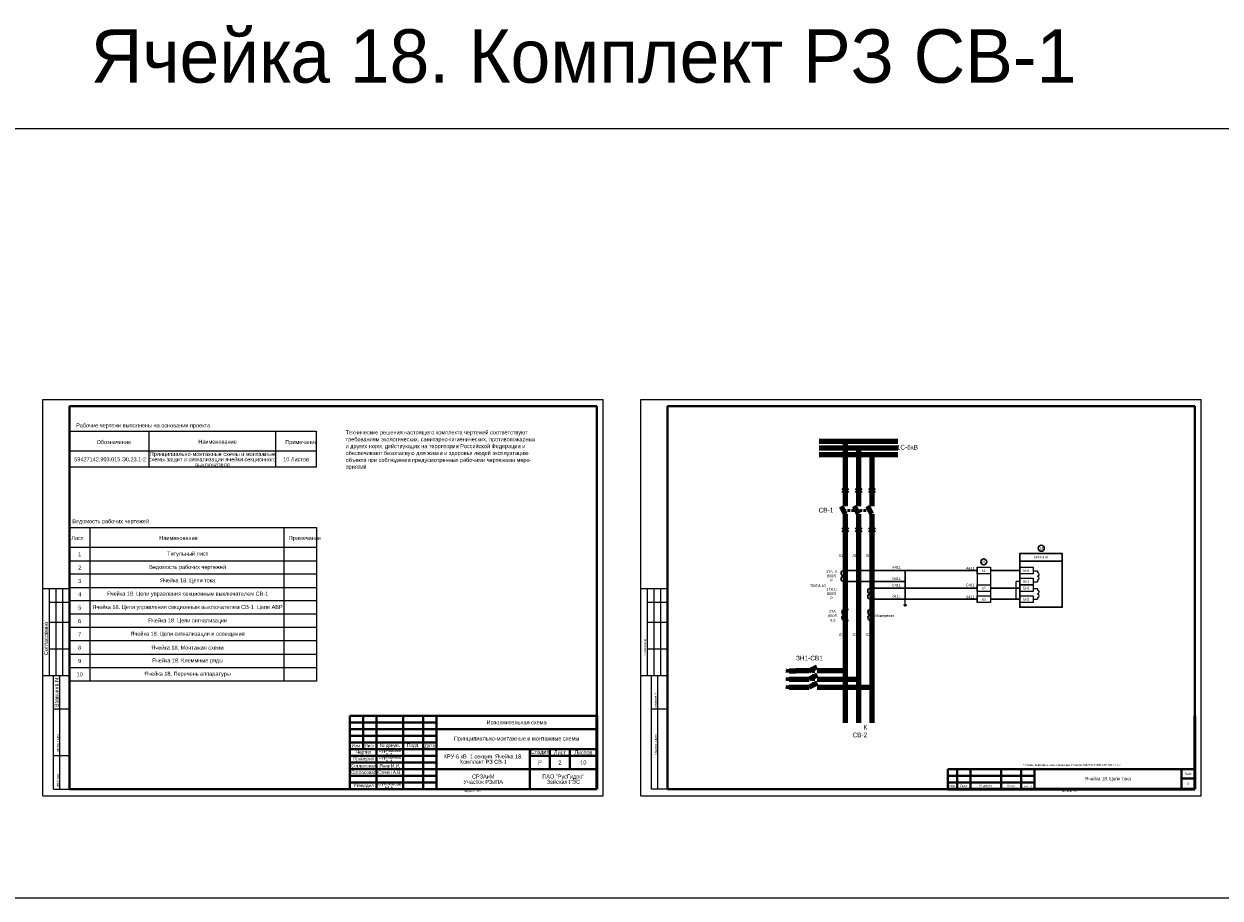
# Model space of a CAD drawing. Header units: millimetres. Extents: x 7700 to 12777, y -2533 to 2568.
# Tile 32 of 74: x 8230 to 9127, y -224 to 430. Entities that reach past the tile are written whole.
import ezdxf

# ---------------------------------------------------------------- set-up
doc = ezdxf.new("R2010")
doc.units = ezdxf.units.MM
doc.linetypes.add('JIS_02_2.0', pattern=[3, 2, -1])
doc.layers.add('основная 0.5', color=7, linetype='Continuous', lineweight=50)
doc.layers.add('тонкая 0.25', color=7, linetype='Continuous', lineweight=25)
doc.styles.add('SIMPLEX', font='txt', dxfattribs={"height": 5})

msp = doc.modelspace()

# ---------------------------------------------------------------- linework, layer by layer
for p, q in [((8244.44, -147.87), (8244.44, 149.18)), ((8244.44, 149.18), (8664.45, 149.18)), ((8244.44, -147.87), (8244.44, 149.18)), ((8664.45, -147.87), (8664.45, 149.18)), ((8664.45, -147.87), (8664.45, 149.18)), ((8692.56, -147.87), (8692.56, 149.18)), ((8692.56, 149.18), (9112.57, 149.18)), ((8692.56, -147.87), (8692.56, 149.18)), ((9112.57, -147.87), (9112.57, 149.18)), ((9112.57, -147.87), (9112.57, 149.18)), ((8944.57, 23.48), (8944.57, -3.01)), ((8954.57, 23.48), (8954.57, -3.01)), ((8986.48, 20.81), (8989.85, 20.81)), ((8989.85, 20.81), (8989.85, 19.56)), ((8973.77, -0.51), (8973.77, 12.79)), ((8976.48, 12.79), (8973.77, 12.79)), ((8986.48, 12.62), (8989.85, 12.62)), ((8989.85, 13.87), (8989.85, 12.62)), ((8264.44, 7.37), (8244.44, 7.37)), ((8249.44, -57.63), (8249.44, 7.37)), ((8254.44, -57.63), (8254.44, 7.37)), ((8259.44, -57.63), (8259.44, 7.37)), ((8712.56, 7.37), (8692.56, 7.37)), ((8697.56, -57.63), (8697.56, 7.37)), ((8702.56, -57.63), (8702.56, 7.37)), ((8707.56, -57.63), (8707.56, 7.37)), ((8986.48, 7.62), (8989.85, 7.62)), ((8989.85, 7.62), (8989.85, 6.37)), ((8989.85, 0.69), (8989.85, -0.41)), ((8249.44, -2.63), (8264.44, -2.63)), ((8697.56, -2.63), (8712.56, -2.63)), ((8889.31, -4.81), (8891.81, -4.81)), ((8889.81, -5.31), (8891.31, -5.31)), ((8890.31, -5.53), (8890.56, -5.78)), ((8890.31, -5.53), (8890.81, -5.53)), ((8890.56, -4.53), (8890.56, -0.51)), ((8890.81, -5.53), (8890.56, -5.78)), ((8986.48, -0.41), (8989.85, -0.41)), ((8249.44, -17.63), (8264.44, -17.63)), ((8697.56, -17.63), (8712.56, -17.63)), ((8249.44, -37.63), (8264.44, -37.63)), ((8697.56, -37.63), (8712.56, -37.63)), ((8244.44, -57.63), (8264.44, -57.63)), ((8252.44, -142.82), (8252.44, -57.63)), ((8257.31, -142.82), (8257.31, -57.63)), ((8692.56, -57.63), (8712.56, -57.63)), ((8700.56, -142.82), (8700.56, -57.63)), ((8705.43, -142.82), (8705.43, -57.63)), ((8252.44, -82.63), (8264.44, -82.63)), ((8700.56, -82.63), (8712.56, -82.63)), ((8252.44, -117.63), (8264.44, -117.63)), ((8252.44, -142.82), (8264.44, -142.82)), ((8712.56, -142.82), (8700.56, -142.82)), ((8244.44, -147.87), (8664.45, -147.87)), ((8692.56, -147.87), (9112.57, -147.87))]:
    msp.add_line(p, q)
at = {"lineweight": 40}
for p, q in [((8264.44, 144.18), (8659.54, 144.18)), ((8659.54, 144.18), (8659.54, -142.82)), ((8712.56, 144.18), (9107.65, 144.18)), ((9107.65, 144.18), (9107.65, -142.82)), ((8474.54, -107.82), (8539.54, -107.82)), ((8474.54, -117.83), (8539.54, -117.83)), ((8474.54, -122.83), (8539.54, -122.83)), ((8474.54, -127.83), (8539.54, -127.83)), ((8474.54, -132.83), (8539.54, -132.83)), ((8922.65, -127.83), (8987.65, -127.83)), ((8922.65, -132.83), (8987.65, -132.83)), ((9097.65, -127.82), (9097.65, -142.82)), ((8264.44, -142.82), (8659.54, -142.82)), ((8474.54, -137.83), (8539.54, -137.83)), ((8712.56, -142.82), (9107.65, -142.82)), ((8922.65, -137.83), (8987.65, -137.83)), ((9097.65, -134.82), (9107.65, -134.82))]:
    msp.add_line(p, q, dxfattribs=at)
at = {"linetype": 'Continuous', "lineweight": 40}
for p, q in [((8264.44, 144.18), (8264.44, -142.82)), ((8712.56, 144.18), (8712.56, -142.82))]:
    msp.add_line(p, q, dxfattribs=at)
at = {"linetype": 'Continuous'}
for p, q in [((8264.45, 125.27), (8449.45, 125.27)), ((8324.17, 98.27), (8324.17, 125.27)), ((8419.19, 98.27), (8419.19, 125.27)), ((8449.45, 125.27), (8449.45, 98.27)), ((8449.45, 110.27), (8264.45, 110.27)), ((8449.45, 98.27), (8264.45, 98.27)), ((8264.7, 53.19), (8449.7, 53.19)), ((8279.88, 53.19), (8279.88, -61.81)), ((8425.15, 53.19), (8425.15, -61.81)), ((8425.15, 53.19), (8425.15, 26.18)), ((8449.7, 53.19), (8449.7, -1.81)), ((8449.7, 38.19), (8264.44, 38.19)), ((8264.7, 28.19), (8449.7, 28.19)), ((8449.7, 18.19), (8264.44, 18.19)), ((8449.7, 18.19), (8449.7, -61.81)), ((8264.44, 8.19), (8449.7, 8.19)), ((8264.44, -1.81), (8264.44, -21.81)), ((8449.7, -1.81), (8264.44, -1.81)), ((8712.56, -1.81), (8712.56, -21.81)), ((8449.7, -11.81), (8264.44, -11.81)), ((8449.7, -21.81), (8264.44, -21.81)), ((8449.7, -31.81), (8264.44, -31.81)), ((8264.44, -41.81), (8264.44, -61.81)), ((8449.7, -41.81), (8264.44, -41.81)), ((8712.56, -41.81), (8712.56, -61.81)), ((8449.7, -51.81), (8264.44, -51.81)), ((8449.7, -61.81), (8264.44, -61.81))]:
    msp.add_line(p, q, dxfattribs=at)
at = {"color": 40, "lineweight": 100, "true_color": 0xf8d731}
for p, q in [((8826.29, 117.77), (8885.27, 117.78)), ((8845.78, 117.77), (8845.78, 69.17)), ((8842.77, 69.17), (8845.78, 63.17)), ((8845.77, 63.18), (8845.77, -93.18)), ((8803.24, -53.42), (8803.24, -54.92)), ((8803.74, -52.92), (8803.74, -55.42)), ((8818.81, -54.17), (8824.81, -51.17)), ((8802.74, -53.92), (8802.49, -54.17)), ((8802.74, -54.42), (8802.49, -54.17)), ((8802.74, -53.92), (8802.74, -54.42)), ((8803.75, -54.17), (8808.81, -54.17)), ((8818.81, -54.17), (8808.81, -54.17)), ((8845.77, -54.17), (8824.81, -54.17))]:
    msp.add_line(p, q, dxfattribs=at)
at = {"color": 3, "lineweight": 100}
for p, q in [((8826.29, 112.77), (8885.27, 112.77)), ((8855.78, 112.77), (8855.78, 69.17)), ((8855.77, 63.17), (8852.77, 69.17)), ((8855.77, 63.17), (8855.77, -93.18)), ((8802.74, -60.05), (8802.49, -60.3)), ((8802.74, -60.55), (8802.49, -60.3)), ((8802.74, -60.05), (8802.74, -60.55)), ((8803.24, -59.55), (8803.24, -61.05)), ((8803.74, -59.05), (8803.74, -61.55)), ((8803.75, -60.3), (8808.81, -60.3)), ((8808.81, -60.3), (8818.81, -60.3)), ((8824.81, -57.29), (8818.81, -60.29)), ((8824.81, -60.3), (8855.77, -60.3))]:
    msp.add_line(p, q, dxfattribs=at)
at = {"color": 1, "lineweight": 100}
for p, q in [((8826.29, 107.77), (8885.27, 107.79)), ((8865.77, 107.78), (8865.77, 69.17)), ((8865.8, 63.17), (8862.77, 69.17)), ((8865.77, 63.22), (8865.77, -93.18)), ((8865.77, 63.17), (8865.77, 51.47)), ((8802.74, -66.05), (8802.49, -66.3)), ((8802.74, -66.55), (8802.49, -66.3)), ((8802.74, -66.05), (8802.74, -66.55)), ((8803.24, -65.55), (8803.24, -67.05)), ((8803.74, -65.05), (8803.74, -67.55)), ((8803.75, -66.3), (8808.81, -66.3)), ((8808.81, -66.3), (8818.81, -66.3)), ((8824.81, -63.29), (8818.81, -66.32)), ((8824.81, -66.3), (8865.78, -66.3))]:
    msp.add_line(p, q, dxfattribs=at)
at = {"lineweight": 50}
for p, q in [((8843.72, 81.1), (8845.78, 83.07)), ((8843.72, 79.21), (8845.78, 81.17)), ((8845.78, 83.07), (8847.84, 81.1)), ((8845.78, 81.17), (8847.84, 79.21)), ((8853.72, 81.1), (8855.78, 83.07)), ((8853.72, 79.21), (8855.78, 81.17)), ((8855.78, 83.07), (8857.84, 81.1)), ((8855.78, 81.17), (8857.84, 79.21)), ((8863.71, 81.1), (8865.77, 83.07)), ((8863.71, 79.21), (8865.77, 81.17)), ((8865.77, 83.07), (8867.83, 81.1)), ((8865.77, 81.17), (8867.83, 79.21)), ((8843.72, 53.14), (8845.78, 51.17)), ((8843.72, 51.24), (8845.78, 49.28)), ((8845.78, 51.17), (8847.84, 53.14)), ((8845.78, 49.28), (8847.84, 51.24)), ((8853.72, 53.14), (8855.78, 51.17)), ((8853.72, 51.24), (8855.78, 49.28)), ((8855.78, 51.17), (8857.84, 53.14)), ((8855.78, 49.28), (8857.84, 51.24)), ((8863.71, 53.14), (8865.77, 51.17)), ((8863.71, 51.24), (8865.77, 49.28)), ((8865.77, 51.17), (8867.83, 53.14)), ((8865.77, 49.28), (8867.83, 51.24))]:
    msp.add_line(p, q, dxfattribs=at)
at = {"linetype": 'JIS_02_2.0', "lineweight": 50}
for p, q in [((8864.43, 65.89), (8844.42, 65.89)), ((8822.09, -64.66), (8822.09, -52.81))]:
    msp.add_line(p, q, dxfattribs=at)
at = {"color": 40, "lineweight": 30, "true_color": 0xf8d731}
for p, q in [((8844.72, 20.98), (8944.57, 20.98)), ((8954.57, 20.98), (8976.48, 20.98))]:
    msp.add_line(p, q, dxfattribs=at)
at = {"lineweight": 30}
for p, q in [((8890.56, 20.98), (8890.56, -0.51)), ((8844.72, 12.73), (8890.56, 12.73)), ((8845.26, -8.15), (8848.11, -8.15)), ((8864.72, -0.48), (8944.57, -0.51)), ((8864.78, -8.15), (8867.64, -8.15)), ((8954.57, -0.51), (8976.48, -0.51)), ((8845.26, -16.39), (8848.11, -16.39)), ((8864.78, -16.39), (8867.64, -16.39))]:
    msp.add_line(p, q, dxfattribs=at)
at = {"color": 1, "lineweight": 30}
for p, q in [((8864.72, 7.79), (8944.57, 7.79)), ((8954.57, 7.79), (8976.48, 7.79))]:
    msp.add_line(p, q, dxfattribs=at)
at = {"color": 2}
msp.add_lwpolyline([(7699.67, 352.14), (11847.35, 352.14), (11847.35, -224.35), (7699.67, -224.35)], close=True, dxfattribs=at)
at = {"lineweight": 50}
for points, const_width in [([(8845.77, 31.93, 1), (8845.77, 32.4, 1)], 0.378), ([(8855.77, 31.93, 1), (8855.77, 32.4, 1)], 0.378), ([(8865.77, 31.93, 1), (8865.77, 32.4, 1)], 0.378), ([(8890.56, 13.01, 1), (8890.56, 12.46, 1)], 0.45), ([(8890.56, -0.23, 1), (8890.56, -0.78, 1)], 0.45), ([(8973.77, -0.24, 1), (8973.77, -0.79, 1)], 0.45), ([(8845.77, -27.63, 1), (8845.77, -27.16, 1)], 0.378), ([(8855.77, -27.63, 1), (8855.77, -27.16, 1)], 0.378), ([(8865.77, -27.63, 1), (8865.77, -27.16, 1)], 0.378)]:
    msp.add_lwpolyline(points, format="xyb", close=True, dxfattribs=dict(at, const_width=const_width))
at = {"lineweight": 30}
msp.add_lwpolyline([(8976.48, 33.62), (8976.48, 33.62), (9008.38, 33.62), (9008.38, 27.94), (8976.48, 27.94), (8976.48, 33.62)], dxfattribs=at)
msp.add_lwpolyline([(8976.48, 27.94), (9008.38, 27.94), (9008.38, -6.52), (8976.48, -6.52)], close=True, dxfattribs=at)
for points in [[(8954.57, 18.48), (8944.57, 18.48), (8944.57, 23.48), (8954.57, 23.48)], [(8986.48, 18.48), (8976.48, 18.48), (8976.48, 23.48), (8986.48, 23.48)], [(8954.57, 5.29), (8944.57, 5.29), (8944.57, 10.29), (8954.57, 10.29)], [(8986.48, 10.29), (8976.48, 10.29), (8976.48, 15.29), (8986.48, 15.29)], [(8986.48, 5.29), (8976.48, 5.29), (8976.48, 10.29), (8986.48, 10.29)], [(8954.57, -3.01), (8944.57, -3.01), (8944.57, 1.99), (8954.57, 1.99)], [(8986.48, -3.01), (8976.48, -3.01), (8976.48, 1.99), (8986.48, 1.99)]]:
    msp.add_lwpolyline(points, close=True)
at = {"color": 2, "lineweight": 100, "const_width": 0.45}
msp.add_lwpolyline([(8845.77, -53.9, 1), (8845.77, -54.45, 1)], format="xyb", close=True, dxfattribs=at)
at = {"color": 3, "lineweight": 100, "const_width": 0.45}
msp.add_lwpolyline([(8855.77, -60.02, 1), (8855.77, -60.57, 1)], format="xyb", close=True, dxfattribs=at)
at = {"color": 1, "lineweight": 100, "const_width": 0.45}
msp.add_lwpolyline([(8865.77, -66.02, 1), (8865.77, -66.57, 1)], format="xyb", close=True, dxfattribs=at)
at = {"lineweight": 30}
for centre in [(8992.64, 37.64), (8949.57, 27.49)]:
    msp.add_circle(centre, 2.25, dxfattribs=at)
for centre in [(8844.72, 18.92), (8844.72, 14.79), (8864.72, 5.7), (8864.72, 1.58), (8845.26, -10.21), (8864.78, -10.21), (8845.26, -14.33), (8864.78, -14.33)]:
    msp.add_arc(centre, 2.06, 90, 270, dxfattribs=at)
at = {"linetype": 'Continuous', "lineweight": 25, "ltscale": 4.8}
for centre, radius, start, end in [((8989.77, 18.1), 1.42, 273.40093, 86.59907), ((8989.76, 15.28), 1.4, 273.54871, 86.45129), ((8989.77, 4.91), 1.42, 273.40093, 86.59907), ((8989.76, 2.09), 1.4, 273.54871, 86.45129)]:
    msp.add_arc(centre, radius, start, end, dxfattribs=at)
at = {"layer": 'основная 0.5', "lineweight": 40}
for p, q in [((8474.54, -87.82), (8659.54, -87.82)), ((8474.54, -87.82), (8474.54, -142.82)), ((8484.54, -112.82), (8484.54, -87.82)), ((8494.54, -142.82), (8494.54, -87.82)), ((8514.54, -142.82), (8514.54, -87.82)), ((8529.54, -142.82), (8529.54, -87.82)), ((8539.54, -142.82), (8539.54, -87.82)), ((8539.54, -97.82), (8659.54, -97.82)), ((8474.54, -107.82), (8539.54, -107.82)), ((8474.54, -112.82), (8659.54, -112.82)), ((8609.54, -142.82), (8609.54, -112.82)), ((8624.54, -127.82), (8624.54, -112.82)), ((8639.54, -127.82), (8639.54, -112.82)), ((8609.54, -117.82), (8659.54, -117.82)), ((8539.54, -127.82), (8659.54, -127.82)), ((8922.65, -127.83), (8922.65, -142.82)), ((8929.65, -142.82), (8929.65, -127.83)), ((8939.65, -142.82), (8939.65, -127.83)), ((8962.65, -142.82), (8962.65, -127.83)), ((8977.65, -142.82), (8977.65, -127.83)), ((8987.65, -142.82), (8987.65, -127.82)), ((8987.65, -127.82), (9107.65, -127.82)), ((8474.54, -142.82), (8659.54, -142.82))]:
    msp.add_line(p, q, dxfattribs=at)
at = {"layer": 'основная 0.5', "color": 0}
for p, q in [((8659.54, -142.82), (8659.54, -87.82)), ((9107.65, -142.82), (9107.65, -87.82)), ((8922.65, -142.82), (9107.65, -142.82))]:
    msp.add_line(p, q, dxfattribs=at)
at = {"layer": 'тонкая 0.25', "lineweight": 40}
for p, q in [((8474.54, -92.82), (8539.54, -92.82)), ((8474.54, -97.82), (8539.54, -97.82)), ((8474.54, -97.82), (8539.54, -97.82)), ((8539.54, -102.82), (8474.54, -102.82))]:
    msp.add_line(p, q, dxfattribs=at)

# ---------------------------------------------------------------- texts
at = {"linetype": 'Continuous', "style": 'SIMPLEX'}
for s, p in [('Рабочие чертежи выполнены на основании проекта', (8269.53, 128.16)), ('Технические решения настоящего комплекта чертежей соответствуют', (8471.42, 122.92)), ('Обозначение', (8284.84, 115.69)), ('Наименование', (8361.09, 115.95)), ('Примечание', (8426.22, 115.68)), ('требованиям экологических, санитарно-гигиенических, противопожарных', (8471.42, 117.78)), ('обеспечивают безопасную для жизни и здоровья людей эксплуатацию', (8471.42, 107.46)), ('и других норм, действующих на территории Российской Федерации и', (8471.42, 112.62)), ('объекта при соблюдении предусмотренных рабочими чертежами меро-', (8471.42, 102.3)), ('приятий', (8471.42, 97.14)), ('Ведомость рабочих чертежей ', (8266.59, 56.4)), ('Лист', (8265.87, 43.87)), ('Наименование', (8331.82, 43.87)), ('Примечание', (8428.84, 43.84))]:
    msp.add_text(s, height=3, dxfattribs=at).set_placement(p)
for s, height, p in [('Согласовано', 3, (8248.35, -42.44)), ('Согласовано', 1.5, (8696.39, -42.76)), ('Взам.инв.N', 3, (8256.35, -81.44)), ('Взам.инв.N', 1.5, (8704.39, -81.76)), ('Подпись и дата', 1.5, (8256.35, -116.44)), ('Подпись и дата', 1.5, (8704.39, -116.76)), ('Инв.Nподл.', 1.5, (8256.35, -141.44))]:
    msp.add_text(s, height=height, rotation=90, dxfattribs=at).set_placement(p)
at = {"color": 3, "lineweight": 35, "insert": (8649.7, 407.73), "char_height": 2.5, "width": 809.546, "attachment_point": 5, "line_spacing_factor": 0.8, "style": 'SIMPLEX'}
msp.add_mtext('\\P{\\H16x;Ячейка 18. Комплект РЗ СВ-1}', dxfattribs=at)
at = {"lineweight": 35, "attachment_point": 5, "line_spacing_factor": 0.8, "style": 'SIMPLEX'}
for s, insert, char_height, width in [('Принципиально-монтажные схемы и монтажные схемы защит и сигнализации ячейки секционного выключателя', (8371.68, 104.27), 3, 95.0224), ('59427142.903.015.Э0.23.1-2', (8295.03, 104.27), 3, 58.2798), ('10 Листов', (8434.32, 104.27), 3, 30.2608), ('1', (8272.16, 33.19), 3, 15.4342), ('Титульный лист', (8353.09, 33.19), 3, 144.1196), ('2', (8272.29, 23.19), 3, 15.1763), ('Ведомость рабочих чертежей', (8353.01, 23.19), 3, 144.2869), ('3', (8272.16, 13.19), 3, 15.4342), ('Ячейка 18. Цепи тока ', (8353.03, 13.19), 3, 144.2554), ('4', (8272.16, 3.19), 3, 15.4342), ('Ячейка 18. Цепи управления секционным выключателем СВ-1', (8352.97, 3.19), 3, 144.3686), ('5', (8272.16, -6.81), 3, 15.4342), ('Ячейка 18. Цепи управления секционным выключателем СВ-1. Цепи АВР', (8352.97, -6.81), 3, 144.3686), ('6', (8272.16, -16.81), 3, 15.4342), ('Ячейка 18. Цепи сигнализации', (8352.97, -16.81), 3, 144.3686), ('7', (8272.16, -26.81), 3, 15.4342), ('Ячейка 18. Цепи сигнализации и освещения ', (8352.97, -26.81), 3, 144.3686), ('8', (8272.16, -36.81), 3, 15.4342), ('Ячейка 18. Монтажая схема', (8352.97, -36.81), 3, 144.3686), ('Ячейка 18. Клеммные ряды', (8352.97, -46.81), 3, 144.3686), ('9', (8272.16, -46.81), 3, 15.4342), ('10', (8272.16, -56.81), 3, 15.4342), ('Ячейка 18. Перечень аппаратуры', (8352.97, -56.81), 3, 144.3686), ('Исполнительная схема', (8599.54, -92.8), 3, 120), ('КРУ-6 кВ. 1 секция. Ячейка 18.\\PКомплект РЗ СВ-1', (8574.54, -120.32), 3, 70), ('Стадия', (8617.04, -115.32), 3, 15), ('Лист', (8632.04, -115.32), 3, 15), ('Листов', (8649.54, -115.32), 3, 20), ('Р', (8617.04, -122.82), 3, 15), ('2', (8632.04, -122.82), 3, 15), ('10', (8649.54, -122.82), 3, 20), ('\\pi-4.8,l6.4,t6.4;*^IСхемы выполнены на основании проекта 59427142.903.015.Э0.23.1-2', (9014.62, -124.95), 1.6, 185), ('СРЗАиМ\\PУчасток РЗиПА', (8574.54, -135.32), 3, 70), ('ПАО "РусГидро"  \\PЗейская ГЭС', (8634.54, -135.32), 3, 50), ('Ячейка 18. Цепи тока', (9042.65, -135.32), 2.5, 110), ('{\\Fromans|c204;Лист}', (9102.65, -131.32), 1.6, 10), ('{\\Fromans|c204;Изм.}', (8926.15, -140.32), 1.6, 7), ('{\\Fromans|c204;Лист}', (8934.65, -140.32), 1.6, 10), ('{\\Fromans|c0;N \\Fromans|c204;докум.}', (8951.15, -140.32), 1.6, 23), ('{\\Fromans|c204;Подп.}', (8970.15, -140.32), 1.6, 15), ('{\\Fromans|c204;Дата}', (8982.65, -140.32), 1.6, 10), ('{\\Fromans|c204;3}', (9102.65, -138.82), 1.6, 10)]:
    msp.add_mtext(s, dxfattribs=dict(at, insert=insert, char_height=char_height, width=width))
at = {"style": 'SIMPLEX'}
for s, insert, char_height, width, attachment_point in [('1С-6кВ', (8900.21, 113.32), 3.5, 12.2189, 6), ('СВ-1', (8836.83, 66.17), 3.5, 8.3343, 6), ('12', (8992.64, 37.64), 2, 4.3874, 5), ('Л1', (8842.51, 32.06), 2, 9.9995, 5), ('Л1', (8852.77, 32.06), 2, 9.9995, 5), ('Л1', (8862.61, 32.06), 2, 9.9995, 5), ('01', (8949.57, 27.49), 2, 4.3874, 5), ('1ТА. А\\P800/5\\PР', (8835.55, 16.85), 2, 9.9995, 5), ('A411', (8884.19, 23.34), 2, 9.9995, 5), ('A411', (8939.5, 22.65), 2, 9.9995, 5), ('ТВЛМ-10', (8825.24, 9.57), 2, 9.9995, 5), ('О411', (8884.07, 14.86), 2, 9.9995, 5), ('C411', (8884.05, 9.88), 2, 9.9995, 5), ('C411', (8939.5, 10.15), 2, 9.9995, 5), ('1ТА.С\\P800/5\\PР', (8835.55, 3.64), 2, 9.9995, 5), ('0411', (8884.2, 1.59), 2, 9.9995, 5), ('0411', (8939.5, 1.21), 2, 9.9995, 5), ('\\A1;2ТА.\\P800/5\\P0,5', (8836.46, -13.13), 2, 9.9995, 5), ('\\A1;Измерения', (8875.43, -13.13), 2, 9.9995, 5), ('Л2', (8842.65, -27.17), 2, 9.9995, 5), ('Л2', (8852.91, -27.17), 2, 9.9995, 5), ('Л2', (8862.75, -27.17), 2, 9.9995, 5), ('ЗН1-СВ1', (8828.99, -44.63), 3.5, 13.0446, 6), ('К СВ-2', (8862.23, -99.32), 3.5, 13.0446, 6)]:
    msp.add_mtext(s, dxfattribs=dict(at, insert=insert, char_height=char_height, width=width, attachment_point=attachment_point))
at = {"color": 7, "insert": (8992.43, 30.78), "char_height": 1.6, "width": 31.9056, "attachment_point": 5, "style": 'SIMPLEX'}
msp.add_mtext('{\\C256;SEPAM 20}', dxfattribs=at)
at = {"char_height": 2, "attachment_point": 5, "rotation": 0.00004, "style": 'SIMPLEX'}
for s, insert, width in [('к1', (8949.57, 20.98), 9.9996), ('B-4', (8981.48, 20.98), 9.9995), ('к2', (8949.57, 7.79), 9.9995), ('B-1', (8981.48, 12.79), 9.9995), ('B-6', (8981.48, 7.79), 9.9995), ('к3', (8949.57, -0.51), 9.9995), ('B-3', (8981.48, -0.51), 9.9995)]:
    msp.add_mtext(s, dxfattribs=dict(at, insert=insert, width=width))
at = {"color": 1, "lineweight": 35, "insert": (8599.54, -105.32), "char_height": 3, "width": 120, "attachment_point": 5, "line_spacing_factor": 0.8, "style": 'SIMPLEX'}
msp.add_mtext('\\pt36;{\\C256;Принципиально-монтажные и монтажные схемы}', dxfattribs=at)
at = {"char_height": 2.5, "attachment_point": 5, "line_spacing_factor": 0.8, "style": 'SIMPLEX'}
for s, insert, width in [('Изм.', (8479.54, -110.32), 10), ('Чертил', (8484.91, -115.32), 19.2416), ('Лист', (8489.54, -110.27), 10), ('Бурнакова А.А.', (8504.54, -115.29), 20), ('№ докум.', (8504.54, -110.32), 20), ('Подп{\\fGENISO|b0|i1|c204|p2;.}', (8522.04, -110.26), 15), ('Дата', (8534.54, -110.49), 10), ('Согласовал', (8484.91, -125.33), 19.2416), ('Проверил', (8484.91, -120.33), 19.2416), ('Бурнакова А.А.', (8504.54, -120.33), 20), ('Янак И.И.', (8504.54, -125.33), 20), ('Согласовал', (8484.99, -130.19), 19.2416), ('Сячин А.В.', (8504.61, -130.19), 20), ('Утвердил', (8484.91, -140.36), 19.2416), ('Сухомесов М.А.', (8504.54, -140.36), 20)]:
    msp.add_mtext(s, dxfattribs=dict(at, insert=insert, width=width))
at = {"lineweight": 30, "char_height": 1.6, "attachment_point": 1, "style": 'SIMPLEX'}
for s, insert in [('{\\fGENISO|b0|i1|c204|p2;Формат А3}', (8560.13, -143.35)), ('Формат А3', (9008.25, -143.35))]:
    msp.add_mtext_dynamic_manual_height_columns(s, width=45.8537, gutter_width=12.5, heights=[0], dxfattribs=dict(at, insert=insert))

doc.saveas('drawing.dxf')
